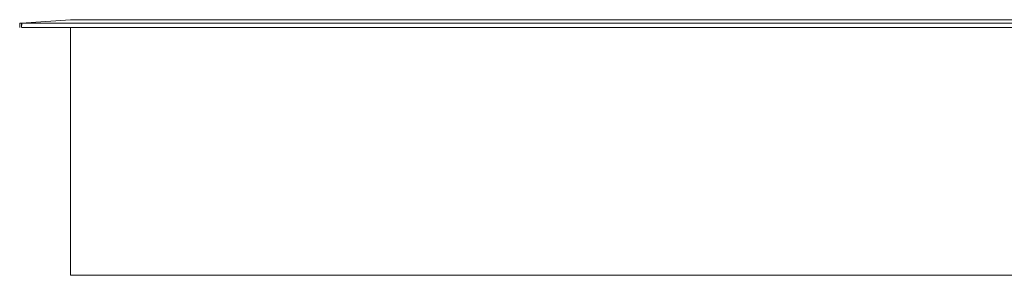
# Model space of a CAD drawing. Header units: millimetres. Extents: x 0 to 3102, y -513 to 108.
# Tile 1 of 32: x 0 to 366, y 0 to 95. Entities that reach past the tile are written whole.
import ezdxf

# ---------------------------------------------------------------- set-up
doc = ezdxf.new("R2010")
doc.units = ezdxf.units.MM
doc.layers.add('CI282602M_dwg', color=8, linetype='Continuous', lineweight=9)

# ---------------------------------------------------------------- blocks, each defined once
blk = doc.blocks.new('CI282602M_dwg-300031-Południe')
at = {"color": 18, "lineweight": 9}
for p, q in [((0.54, 93.95), (18.86, 95.19)), ((18.86, 95.19), (774.14, 95.19)), ((0.02, 93.91), (0.54, 93.95)), ((0.54, 93.95), (0.02, 93.91)), ((0.02, 93.91), (0.02, 92.32)), ((0.02, 92.32), (0.02, 93.91)), ((0.54, 93.95), (0.71, 93.91)), ((0.71, 92.32), (0.78, 93.91)), ((0.71, 93.91), (0.71, 92.32)), ((0.78, 93.91), (792.39, 93.91)), ((0.78, 92.32), (792.39, 92.32)), ((18.86, 0.26), (18.86, 92.32)), ((774.14, 0.26), (18.86, 0.26))]:
    blk.add_line(p, q, dxfattribs=at)

msp = doc.modelspace()

# ---------------------------------------------------------------- block references
at = {"layer": 'CI282602M_dwg', "color": 18}
msp.add_blockref('CI282602M_dwg-300031-Południe', (0, 0), dxfattribs=at)

doc.saveas('drawing.dxf')
